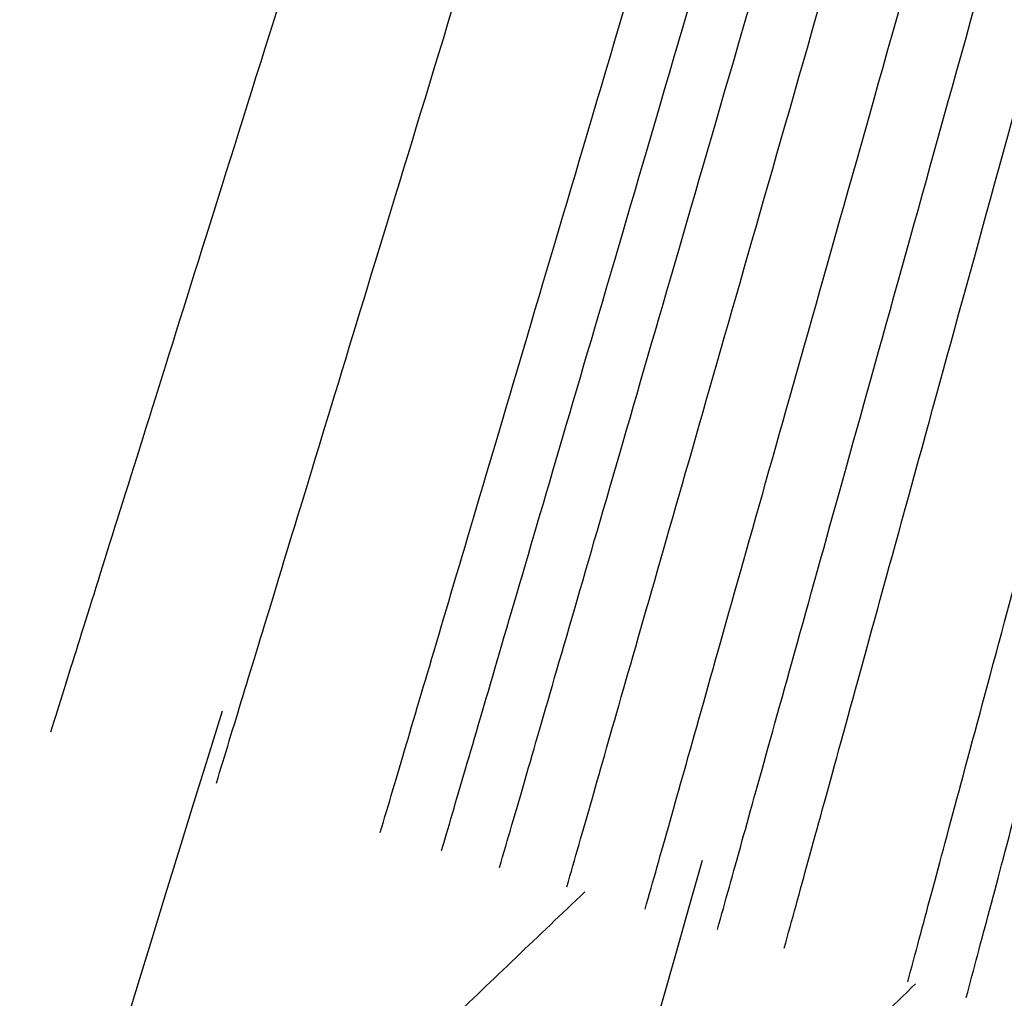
# Model space of a CAD drawing. Header units: millimetres. Extents: x -418 to 440, y -273 to 486.
# Tile 21 of 256: x -301.67 to -295.31, y -229.25 to -222.94. Entities that reach past the tile are written whole.
import ezdxf

# ---------------------------------------------------------------- set-up
doc = ezdxf.new("R2010")
doc.units = ezdxf.units.MM
doc.layers.add('mousse 2', color=7, linetype='Continuous', true_color=0x616161)

msp = doc.modelspace()

# ---------------------------------------------------------------- linework, layer by layer
at = {"layer": 'mousse 2'}
for points, degree in [([(-196.9566769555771, -58.55212607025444, 419.9999999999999), (-269.7322698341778, -176.2672637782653, 419.9999999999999), (-304.4339841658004, -226.0142805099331, 385.0173739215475)], 2), ([(-300.360743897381, -227.4009282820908, 385.090899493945), (-304.3592134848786, -240.2050338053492, 377.0931698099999), (-305.0980816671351, -245.9862382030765, 361.4558572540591), (-304.6723892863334, -244.5793759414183, 345.1008340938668)], 3), ([(-297.2626325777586, -228.3653562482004, 385.1485552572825), (-300.9637267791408, -241.2528498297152, 377.1201780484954), (-301.5556678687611, -247.0131104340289, 361.4677637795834), (-301.1619033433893, -245.5939568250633, 345.1011278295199)], 3), ([(-312.2062775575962, -242.0984899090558, 345.1002304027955), (-305.113624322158, -235.3331105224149, 247.3788349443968), (-298.0209710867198, -228.567731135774, 149.6574394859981)], 2), ([(-310.0158768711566, -242.8632546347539, 345.1004047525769), (-302.9510059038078, -236.0115668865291, 247.3805596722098), (-295.8861349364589, -229.1598791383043, 149.6607145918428)], 2)]:
    msp.add_open_spline(points, degree=degree, dxfattribs=at)
for points, weights in [([(-307.9574101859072, -225.3202766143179, 149.6397504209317), (-304.6722451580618, -216.4050180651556, 40.00000000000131), (-266.6210564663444, -113.1419630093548, 40.00000000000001)], [0.9999999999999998, 0.736999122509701, 0.9999999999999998]), ([(-307.1747186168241, -225.6061532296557, 149.6410447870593), (-303.9429400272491, -216.6725574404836, 40.00000000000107), (-266.505435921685, -113.1841772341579, 40.00000000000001)], [1, 0.7369954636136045, 1]), ([(-306.3912627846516, -225.8870699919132, 149.6423322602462), (-303.2128976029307, -216.9354754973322, 40.00000000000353), (-266.389567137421, -113.2257054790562, 40.00000000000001)], [0.9999999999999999, 0.7369918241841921, 0.9999999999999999]), ([(-305.6015467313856, -226.1649432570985, 149.6436669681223), (-302.4770738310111, -217.1955790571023, 40.00000000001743), (-266.2734533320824, -113.2665435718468, 40.00000000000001)], [0.9999999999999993, 0.7369880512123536, 0.9999999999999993]), ([(-304.8043715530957, -226.4400669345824, 149.6450650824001), (-301.7343687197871, -217.453151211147, 40.00000000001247), (-266.1570965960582, -113.3066842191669, 39.99999999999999)], [0.9999999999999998, 0.7369840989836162, 0.9999999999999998]), ([(-303.1367798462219, -226.9983384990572, 149.648082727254), (-300.1807979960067, -217.9759346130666, 39.99999999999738), (-265.9148917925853, -113.3877277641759, 40.00000000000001)], [1, 0.7369755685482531, 1]), ([(-301.4658546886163, -227.5344616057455, 149.6511238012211), (-298.624024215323, -218.4781250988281, 40.00000000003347), (-265.6716872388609, -113.4657198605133, 39.99999999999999)], [1, 0.7369669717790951, 1]), ([(-300.3974277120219, -227.8652319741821, 149.6529969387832), (-297.6284050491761, -218.7880086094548, 40.00000000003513), (-265.514495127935, -113.5143563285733, 39.99999999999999)], [1, 0.7369616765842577, 1]), ([(-299.3400036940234, -228.1834184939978, 149.6547491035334), (-296.6428321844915, -219.0861176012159, 40.0000000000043), (-265.3569224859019, -113.5617454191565, 40.00000000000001)], [0.9999999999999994, 0.7369567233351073, 0.9999999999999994]), ([(-298.944337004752, -228.3001227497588, 149.6552760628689), (-296.273815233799, -219.1954240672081, 40.00000000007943), (-265.2954531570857, -113.5798608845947, 39.99999999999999)], [1.000000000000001, 0.7369552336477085, 1.000000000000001]), ([(-298.5701694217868, -228.4090582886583, 149.6556040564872), (-295.9245362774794, -219.2974020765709, 40.00000000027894), (-265.233925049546, -113.5977755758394, 40)], [1.000000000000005, 0.7369543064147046, 1.000000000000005]), ([(-298.1362228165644, -228.5346190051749, 149.6564469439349), (-295.5203172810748, -219.415099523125, 40.00000000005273), (-265.1720748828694, -113.6156382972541, 40)], [1, 0.7369519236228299, 1]), ([(-297.6309351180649, -228.6786600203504, 149.6579681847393), (-295.0505447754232, -219.5503508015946, 40.00000000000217), (-265.1099251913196, -113.6333389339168, 39.99999999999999)], [1, 0.7369476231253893, 1]), ([(-297.1644722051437, -228.8097418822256, 149.6591858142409), (-294.6164965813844, -219.673390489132, 39.9999999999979), (-265.0485081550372, -113.6505814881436, 40.00000000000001)], [0.9999999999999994, 0.7369441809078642, 0.9999999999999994]), ([(-296.7333498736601, -228.9293088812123, 149.6600774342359), (-294.2149008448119, -219.7855489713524, 40.00000000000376), (-264.9870336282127, -113.6676179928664, 40)], [1, 0.7369416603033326, 1]), ([(-295.9365568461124, -229.1463606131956, 149.6612264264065), (-293.4718041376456, -219.9889774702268, 40.00000000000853), (-264.8639309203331, -113.7011310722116, 40.00000000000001)], [0.9999999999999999, 0.7369384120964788, 0.9999999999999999]), ([(-295.5586678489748, -229.2475631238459, 149.6616269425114), (-293.1191529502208, -220.0837705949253, 40.00000000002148), (-264.8031121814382, -113.7174113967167, 40.00000000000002)], [0.9999999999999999, 0.7369372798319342, 0.9999999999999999])]:
    msp.add_rational_spline(points, weights, degree=2, dxfattribs=at)

doc.saveas('drawing.dxf')
